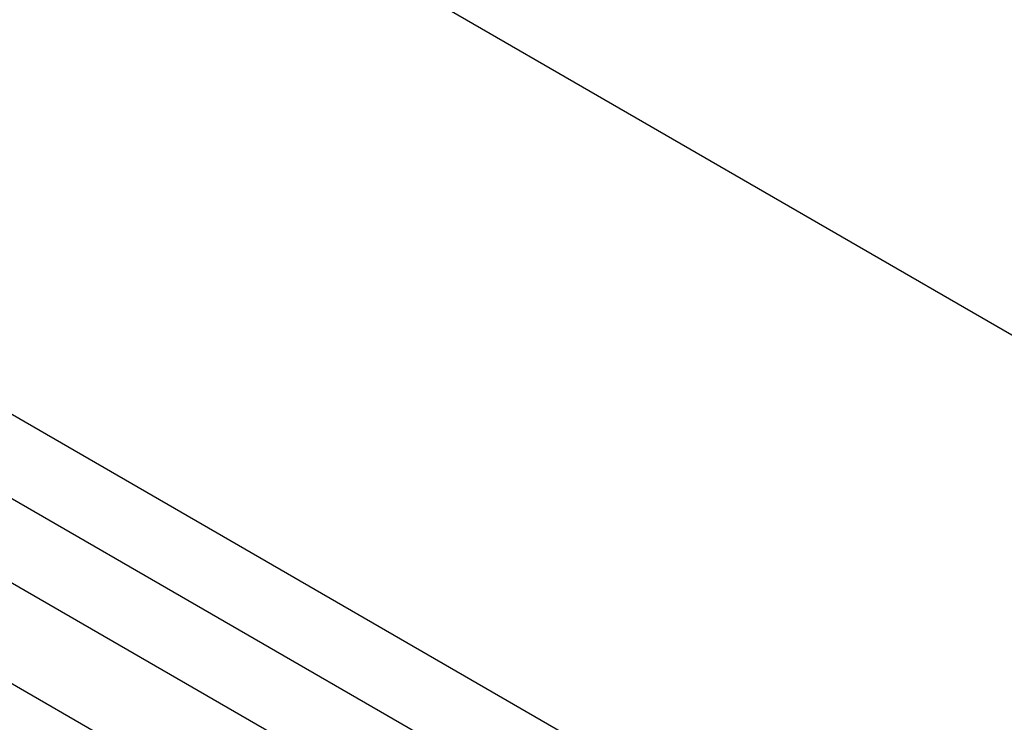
# Model space of a CAD drawing. Header units: millimetres. Extents: x 16386 to 23226, y -7201 to -2390.
# Tile 53 of 94: x 20851 to 20875, y -4613 to -4596. Entities that reach past the tile are written whole.
import ezdxf

# ---------------------------------------------------------------- set-up
doc = ezdxf.new("R2010")
doc.units = ezdxf.units.MM
doc.layers.get('0').update_dxf_attribs({"linetype": 'CONTINUOUS'})

msp = doc.modelspace()

# ---------------------------------------------------------------- linework, layer by layer
at = {"color": 7, "linetype": 'Continuous', "lineweight": 25}
for p, q in [((20672.951, -4506.212), (20958.513, -4671.064)), ((20712.744, -4509.181), (20972.088, -4658.897)), ((20831.538, -4593.679), (20959.174, -4667.362)), ((20831.538, -4595.721), (20958.606, -4669.076)), ((20959.162, -4673.887), (20831.538, -4600.212))]:
    msp.add_line(p, q, dxfattribs=at)

doc.saveas('drawing.dxf')
